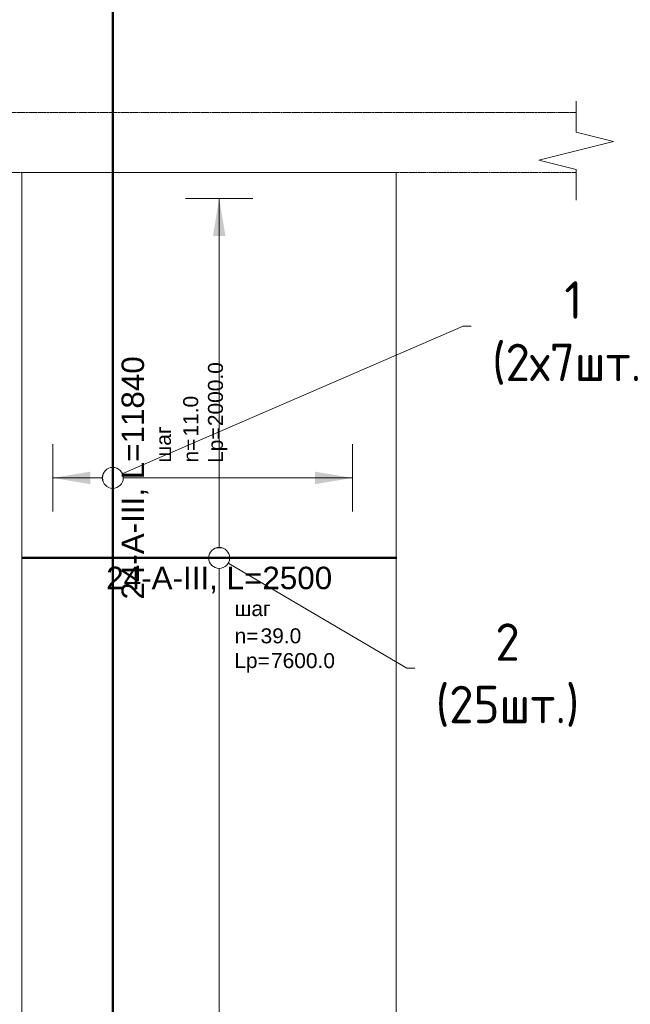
# Model space of a CAD drawing. Header units: millimetres. Extents: x 369815 to 1481759, y -423071 to -27917.
# Tile 158 of 256: x 504841 to 508918, y -134622 to -128046. Entities that reach past the tile are written whole.
import ezdxf
from ezdxf import colors
from ezdxf.entities.mleader import LeaderData, LeaderLine
from ezdxf.enums import TextEntityAlignment as Align
from ezdxf.math import Vec2, Vec3

# ---------------------------------------------------------------- set-up
doc = ezdxf.new("R2010")
doc.units = ezdxf.units.MM
doc.set_wipeout_variables(frame=1)
doc.linetypes.add('01 Штриховая _4 мм_', pattern=[6, 3.5, -2.5])
for name, color, linetype, lineweight in [('AF_Perekritie', 90, 'Continuous', 18), ('AF_Stena', 90, 'Continuous', 18), ('АрмСтер', 2, 'Continuous', 50), ('Выноски', 20, 'Continuous', 20), ('подоснова', 151, 'Continuous', 5), ('РАЗМЕРЫ', 1, 'Continuous', 9)]:
    doc.layers.add(name, color=color, linetype=linetype, lineweight=lineweight)
doc.layers.add('АрмСтер_атрибуты', color=2, linetype='Continuous', lineweight=0, plot=False)
doc.styles.add('GOST-2.304_Type-B', font='GOST_Common.ttf')
doc.styles.get("Standard").update_dxf_attribs({"font": 'arial.ttf'})
doc.styles.add('Аннотативный', font='arial.ttf')
doc.styles.add('ГОСТ', font='GOST_Common.ttf')
doc.dimstyles.new('мой 25', dxfattribs={"dimscale": 100, "dimtxt": 2.5, "dimasz": 2.5, "dimexe": 1.25, "dimexo": 0.625, "dimtad": 1, "dimdec": 0, "dimlfac": 0.5, "dimtxsty": 'GOST-2.304_Type-B', "dimblk": 'ARCHTICK', "dimcen": 2.5, "dimdle": 1.25, "dimaunit": 1, "dimadec": 1, "dimazin": 2, "dimtfac": 1, "dimtdec": 0, "dimtmove": 1, "dimatfit": 3, "dimfxl": 6, "dimfxlon": 1, "dimtfill": 1, "dimlwd": -1, "dimlwe": -1, "dimarcsym": 0})

# ---------------------------------------------------------------- blocks, each defined once
blk = doc.blocks.new('_None')
blk = doc.blocks.new('_ArchTick')
at = {"color": 0, "linetype": 'ByBlock', "const_width": 0.15}
blk.add_lwpolyline([(-0.5, -0.5), (0.5, 0.5)], dxfattribs=at)
blk = doc.blocks.new('*D308')
at = {"layer": 'DEFPOINTS', "color": 0, "transparency": 16777216}
for p in [(504347.1, -125346.3), (505462.4, -125346.3), (504815.8, -128666.3)]:
    blk.add_point(p, dxfattribs=at)
at = {"layer": 'РАЗМЕРЫ', "color": 0, "linetype": 'Continuous', "transparency": 16777216}
for p, q in [((504347.1, -128791.3), (504347.1, -125221.3)), ((504947.1, -125346.3), (504222.1, -125346.3)), ((504753.3, -128666.3), (504222.1, -128666.3))]:
    blk.add_line(p, q, dxfattribs=at)
at = {"layer": 'РАЗМЕРЫ', "color": 0, "transparency": 16777216, "xscale": 250, "yscale": 250, "zscale": 250}
for p, rotation in [((504347.1, -125346.3), 90), ((504347.1, -128666.3), 270)]:
    blk.add_blockref('_ArchTick', p, dxfattribs=dict(at, rotation=rotation))
at = {"layer": 'РАЗМЕРЫ', "color": 0, "transparency": 16777216, "insert": (504159.6, -127006.3), "char_height": 250, "attachment_point": 5, "rotation": 90, "style": 'GOST-2.304_Type-B', "bg_fill": 3, "box_fill_scale": 1.1, "bg_fill_color": 256, "bg_fill_true_color": 13158600, "bg_fill_transparency": 0}
blk.add_mtext('1660', dxfattribs=at)
blk = doc.blocks.new('*U337')
at = {"layer": 'РАЗМЕРЫ'}
blk.add_line((112.5, 1200), (-112.5, 1200), dxfattribs=at)
at = {"layer": 'РАЗМЕРЫ', "ltscale": 15}
blk.add_line((0, -2600), (0, 1200), dxfattribs=at)
at = {"layer": 'РАЗМЕРЫ'}
blk.add_solid([(0, 1200), (20.9, 1074.8), (-20.9, 1074.8)], dxfattribs=at)
at = {"layer": 'АрмСтер_атрибуты', "color": 215, "ltscale": 15, "style": 'Аннотативный'}
for s, p in [('шаг', (51.4, -194.2)), ('n=', (51.4, -285.1)), ('Lр=', (50.2, -367.8))]:
    blk.add_text(s, height=50, dxfattribs=at).set_placement(p)
at = {"layer": 'АрмСтер_атрибуты', "style": 'Аннотативный', "flags": 8}
blk.add_attdef('ПОЗ', (110, 29.6), '', height=75, dxfattribs=at)
at = {"layer": 'АрмСтер_атрибуты', "flags": 9}
for tag, p in [('МАССА', (-1033.5, -10.5)), ('ОБОЗНАЧЕНИЕ', (-1033.5, -124.4))]:
    blk.add_attdef(tag, p, '', height=75, dxfattribs=at)
at = {"layer": 'АрмСтер_атрибуты', "color": 215, "style": 'Аннотативный'}
for tag, p, flags in [('ШАГ', (190.9, -194.2), 10), ('КОЛ', (138, -285.1), 8), ('ШИРИНА', (172.9, -367.8), 8)]:
    blk.add_attdef(tag, p, '', height=50, dxfattribs=dict(at, flags=flags))
at = {"linetype": 'Continuous', "lineweight": 0}
blk.add_wipeout([(35, 0), (28.3, 20.6), (10.8, 33.3), (-10.8, 33.3), (-28.3, 20.6), (-35, 0), (-28.3, -20.6), (-10.8, -33.3), (10.8, -33.3), (28.3, -20.6)], dxfattribs=at)
at = {"color": 0, "linetype": 'ByBlock', "lineweight": -2, "ltscale": 100}
blk.add_line((-657.5, 0), (592.5, 0), dxfattribs=at)
at = {"layer": 'РАЗМЕРЫ'}
blk.add_circle((0, 0), 35, dxfattribs=at)
at = {"layer": 'АрмСтер_атрибуты', "style": 'Аннотативный', "flags": 8}
blk.add_attdef('НАИМЕНОВАНИЕ', text='', height=75, dxfattribs=at).set_placement((0, -29.3), align=Align.TOP_CENTER)
blk = doc.blocks.new('*U336')
at = {"layer": 'РАЗМЕРЫ'}
for p, q in [((112.5, 200), (-112.5, 200)), ((112.5, -800), (-112.5, -800))]:
    blk.add_line(p, q, dxfattribs=at)
at = {"layer": 'РАЗМЕРЫ', "ltscale": 15}
blk.add_line((0, -800), (0, 200), dxfattribs=at)
at = {"layer": 'РАЗМЕРЫ'}
for points in [[(0, 200), (20.9, 74.8), (-20.9, 74.8)], [(0, -800), (20.9, -674.8), (-20.9, -674.8)]]:
    blk.add_solid(points, dxfattribs=at)
at = {"layer": 'АрмСтер_атрибуты', "color": 215, "ltscale": 15, "style": 'Аннотативный'}
for s, p in [('шаг', (51.4, -194.2)), ('n=', (51.4, -285.1)), ('Lр=', (50.2, -367.8))]:
    blk.add_text(s, height=50, dxfattribs=at).set_placement(p)
at = {"layer": 'АрмСтер_атрибуты', "style": 'Аннотативный', "flags": 8}
blk.add_attdef('ПОЗ', (110, 29.6), '', height=75, dxfattribs=at)
at = {"layer": 'АрмСтер_атрибуты', "flags": 9}
for tag, p in [('МАССА', (-2096, -10.5)), ('ОБОЗНАЧЕНИЕ', (-2096, -124.4))]:
    blk.add_attdef(tag, p, '', height=75, dxfattribs=at)
at = {"layer": 'АрмСтер_атрибуты', "color": 215, "style": 'Аннотативный'}
for tag, p, flags in [('ШАГ', (190.9, -194.2), 10), ('КОЛ', (138, -285.1), 8), ('ШИРИНА', (172.9, -367.8), 8)]:
    blk.add_attdef(tag, p, '', height=50, dxfattribs=dict(at, flags=flags))
at = {"linetype": 'Continuous', "lineweight": 0}
blk.add_wipeout([(35, 0), (28.3, 20.6), (10.8, 33.3), (-10.8, 33.3), (-28.3, 20.6), (-35, 0), (-28.3, -20.6), (-10.8, -33.3), (10.8, -33.3), (28.3, -20.6)], dxfattribs=at)
at = {"color": 0, "linetype": 'ByBlock', "lineweight": -2, "ltscale": 100}
blk.add_line((-3040, 0), (2880, 0), dxfattribs=at)
at = {"layer": 'РАЗМЕРЫ'}
blk.add_circle((0, 0), 35, dxfattribs=at)
at = {"layer": 'АрмСтер_атрибуты', "style": 'Аннотативный', "flags": 8}
blk.add_attdef('НАИМЕНОВАНИЕ', text='', height=75, dxfattribs=at).set_placement((0, -29.3), align=Align.TOP_CENTER)

msp = doc.modelspace()

# ---------------------------------------------------------------- linework, layer by layer
at = {"layer": 'AF_Perekritie', "linetype": '01 Штриховая _4 мм_', "lineweight": 9}
for p, q in [((508474.7, -128666.3, 3100), (508556, -128666.3, 3100)), ((508474.7, -128666.3, 3100), (508556, -128666.3, 3100)), ((503283.8, -129066.3, 3100), (508474.6, -129066.3, 3100)), ((508556, -129066.3, 3100), (508474.7, -129066.3, 3100)), ((508556, -129066.3, 3100), (508474.7, -129066.3, 3100))]:
    msp.add_line(p, q, dxfattribs=at)
at = {"layer": 'AF_Stena', "lineweight": 20}
for p, q in [((507354.5, -129066.3, 3100), (504854.5, -129066.3, 3100)), ((504854.5, -129066.3, 3100), (504854.5, -137186.3, 3100)), ((507354.5, -137186.3, 3100), (507354.5, -129066.3, 3100))]:
    msp.add_line(p, q, dxfattribs=at)
at = {"layer": 'AF_Stena', "lineweight": 20, "elevation": 3100}
for points in [[(508556, -128741.3), (508556, -128591.3)], [(508556, -128741.3), (508556, -128591.3)], [(508556, -128741.3), (508556, -128796.3)], [(508556, -128741.3), (508556, -128796.3)], [(508556, -128796.3), (508806, -128858.8)], [(508556, -128796.3), (508806, -128858.8)], [(508806, -128858.8), (508306, -128983.8)], [(508806, -128858.8), (508306, -128983.8)], [(508306, -128983.8), (508556, -129046.3)], [(508306, -128983.8), (508556, -129046.3)], [(508556, -129046.3), (508556, -129101.3)], [(508556, -129046.3), (508556, -129101.3)], [(508556, -129101.3), (508556, -129251.3)], [(508556, -129101.3), (508556, -129251.3)]]:
    msp.add_lwpolyline(points, dxfattribs=at)
at = {"layer": 'АрмСтер', "ltscale": 15}
msp.add_line((505462.4, -137186.3, 3100), (505462.4, -125346.3, 3100), dxfattribs=at)

# ---------------------------------------------------------------- leaders
at = {"layer": 'подоснова'}
ml = msp.add_multileader_mtext('Standard', dxfattribs=at)
ml.set_content('1 (2х7шт.)', color=256, style='GOST-2.304_Type-B')
ml.set_leader_properties(color=256, linetype='ByLayer', lineweight=15)
ml.set_arrow_properties(name='NONE')
ml.build(insert=Vec2(0, 0))
ml.multileader.update_dxf_attribs({"text_left_attachment_type": 6, "text_right_attachment_type": 6, "dogleg_length": 10, "arrow_head_size": 18})
ctx = ml.context
ctx.base_point, ctx.char_height, ctx.arrow_head_size, ctx.landing_gap_size, ctx.plane_origin = Vec3(507812.1, -130093.2, 3100), 250, 18, 20, Vec3(505058.5, -128790.6, 3100)
ctx.left_attachment, ctx.right_attachment, ctx.text_align_type = 6, 6, 1
notes = []
notes.append((ctx, [(0, (1, 1, 0), (507802.1, -130093.2, 3100), (1, 0), 10, [(0, [(505462.4, -131106.3, 3100)], 0, [])])]))
ctx.mtext.insert, ctx.mtext.width, ctx.mtext.alignment, ctx.mtext.flow_direction = Vec3(508537.4, -129793.2, 3100), 22.898, 2, 5
ml = msp.add_multileader_mtext('Standard', dxfattribs=at)
ml.set_content('2 (25шт.)', color=256, style='GOST-2.304_Type-B')
ml.set_leader_properties(color=256, linetype='ByLayer', lineweight=15)
ml.set_arrow_properties(name='NONE')
ml.build(insert=Vec2(0, 0))
ml.multileader.update_dxf_attribs({"text_left_attachment_type": 6, "text_right_attachment_type": 6, "dogleg_length": 10, "arrow_head_size": 18})
ctx = ml.context
ctx.base_point, ctx.char_height, ctx.arrow_head_size, ctx.landing_gap_size, ctx.plane_origin = Vec3(507435.2, -132377.7, 3100), 250, 18, 20, Vec3(505332.4, -131831.6, 3100)
ctx.left_attachment, ctx.right_attachment, ctx.text_align_type = 6, 6, 1
notes.append((ctx, [(0, (1, 1, 0), (507425.2, -132377.7, 3100), (1, 0), 10, [(0, [(506173, -131640.7, 3100)], 0, [])])]))
ctx.mtext.insert, ctx.mtext.width, ctx.mtext.alignment, ctx.mtext.flow_direction = Vec3(508098, -132077.7, 3100), 22.898, 2, 5
for ctx, leaders in notes:
    for number, flags, end, landing, length, lines in leaders:
        leader = LeaderData()
        leader.index, (leader.has_last_leader_line, leader.has_dogleg_vector, leader.attachment_direction) = number, flags
        leader.last_leader_point, leader.dogleg_vector, leader.dogleg_length = Vec3(end), Vec3(landing), length
        for number, points, colour, breaks in lines:
            line = LeaderLine()
            line.index, line.vertices, line.color, line.breaks = number, Vec3.list(points), colors.encode_raw_color(colour), breaks
            leader.lines.append(line)
        ctx.leaders.append(leader)

# ---------------------------------------------------------------- next in the draw order: block references
at = {"layer": 'АрмСтер', "ltscale": 15}
ref = msp.add_blockref('*U337', (506173, -131640.7, 3100), dxfattribs=dict(at, xscale=2, yscale=2, zscale=2))
ref.add_attrib('НАИМЕНОВАНИЕ', '24-A-III, L=2500', dxfattribs={"layer": 'АрмСтер_атрибуты', "height": 150, "style": 'Аннотативный', "flags": 8}).set_placement((506173, -131699.4, 3100), align=Align.TOP_CENTER)
ref.add_attrib('КОЛ', '39.0', (506449.1, -132210.9, 3100), dxfattribs={"layer": 'АрмСтер_атрибуты', "color": 215, "height": 100, "style": 'Аннотативный', "flags": 8})
ref.add_attrib('ШИРИНА', '7600.0', (506518.7, -132376.3, 3100), dxfattribs={"layer": 'АрмСтер_атрибуты', "color": 215, "height": 100, "style": 'Аннотативный', "flags": 8})

# ---------------------------------------------------------------- next in the draw order: dimensions: what is measured, and where the dimension line sits
at = {"layer": 'РАЗМЕРЫ', "color": 146, "true_color": 0x006272}
dim = msp.add_linear_dim(base=(504347.1, -125346.3, 3100), p1=(504815.8, -128666.3, 3100), p2=(505462.4, -125346.3, 3100), angle=90, dimstyle='мой 25', dxfattribs=at)
dim.commit()
dim.dimension.update_dxf_attribs({"geometry": '*D308', "text_midpoint": (504159.6, -127006.3, 3100)})

# ---------------------------------------------------------------- next in the draw order: linework, layer by layer
at = {"layer": 'AF_Perekritie', "linetype": '01 Штриховая _4 мм_', "lineweight": 9}
msp.add_line((508474.6, -128666.3, 3100), (503283.8, -128666.3, 3100), dxfattribs=at)

# ---------------------------------------------------------------- next in the draw order: block references
at = {"layer": 'АрмСтер', "ltscale": 15}
ref = msp.add_blockref('*U336', (505462.4, -131106.3, 3100), dxfattribs=dict(at, xscale=2, yscale=2, zscale=2, rotation=90))
ref.add_attrib('НАИМЕНОВАНИЕ', '24-A-III, L=11840', dxfattribs={"layer": 'АрмСтер_атрибуты', "height": 150, "rotation": 90, "style": 'Аннотативный', "flags": 8}).set_placement((505521.1, -131106.3, 3100), align=Align.TOP_CENTER)
ref.add_attrib('КОЛ', '11.0', (506032.6, -130830.2, 3100), dxfattribs={"layer": 'АрмСтер_атрибуты', "color": 215, "height": 100, "rotation": 90, "style": 'Аннотативный', "flags": 8})
ref.add_attrib('ШИРИНА', '2000.0', (506198, -130760.5, 3100), dxfattribs={"layer": 'АрмСтер_атрибуты', "color": 215, "height": 100, "rotation": 90, "style": 'Аннотативный', "flags": 8})

# ---------------------------------------------------------------- next in the draw order: linework, layer by layer
at = {"layer": 'AF_Perekritie', "linetype": '01 Штриховая _4 мм_', "lineweight": 9}
for p, q in [((508474.6, -128666.3, 3100), (503283.8, -128666.3, 3100)), ((503283.8, -129066.3, 3100), (508474.6, -129066.3, 3100))]:
    msp.add_line(p, q, dxfattribs=at)
at = {"layer": 'AF_Stena', "lineweight": 0}
msp.add_line((507354.5, -129066.3, 3100), (504854.5, -129066.3, 3100), dxfattribs=at)

# ---------------------------------------------------------------- next in the draw order: texts
at = {"layer": 'Выноски'}
note = msp.add_mtext_static_columns([''] * 2, width=18679.731, gutter_width=20.2, height=0, dxfattribs=dict(at, insert=(393294.8, -99507.3), char_height=250, attachment_point=1, style='ГОСТ'))
for column, words in zip([note] + note.columns.linked_columns, ['\\pi1500;{\\H2x;Общие указания:}\\P1.^IРабочая документация разработана в соответствии с заданием на проектирование, требованиями {\\H3x; }действующих технических регламентов, стандартов, сводов правил и других документов, содержащих установленные {\\H1.16667x; }требования.{\\H1.77778x; }\\P2.^IРабочая документация выполнена в соответствии со следующими нормативными и техническими {\\H1.57407x; }документами:{\\H1.64198x; }\\P-^IСП 20.13330.2016 "Нагрузки и воздействия";{\\H1.61934x; }\\P-^IСП 63.13330.2018 "Бетонные и железобетонные конструкции. Основные положения";{\\H1.62689x; }\\P-^IСП 70.13330.2012 "Несущие и ограждающие конструкции".{\\H1.62437x; }\\P4.^IЗа относительную отметку 0,000 принята отметка чистого пола первого этажа, соответствующая {\\H1.62521x; }абсолютной отметке 648,00 в Балтийской системе высот.{\\H1.62493x; }\\P{\\fISOCPEUR|b0|i0|c204|p34;5.^IПеречень видов работ, для которых необходимо составлять акты освидетельствования скрытых \\H1.62502x; \\H0.61538x;работ:\\H1.62499x; \\H0.61539x;\\P-^Iсоответствие арматуры (длина, диаметры, распределение по площади элементов, количество и т.д.), \\H1.725x; \\H0.57971x;закладных деталей рабочим чертежам;\\H1.67917x; \\H0.59553x;\\P-^Iустройство и армирование монолитных стен;\\H1.60694x; \\H0.6223x;\\P-^Iосвидетельствование опалубки перед бетонированием;\\H1.63102x; \\H0.61311x;\\P-^Iотбор контрольных проб бетона;\\H1.62299x; \\H0.61615x;\\P-^Iсоответствие законченных железобетонных конструкций проекту с отображением качества работ;\\H1.62567x; \\H0.61513x;\\P-^Iустройство монолитных конструкций, выполняемых в зимнее время;\\H1.62478x; \\H0.61547x;\\P\\fISOCPEUR|b0|i0|c0|p34;6.^I\\fISOCPEUR|b0|i0|c204|p34;Запрещается выполнение последующих работ при отсутствии актов освидетельствования \\H1.62507x; \\H0.61536x;предшествующих скрытых работ во всех случаях.\\H1.62498x; \\H0.61539x;\\P\\fISOCPEUR|b0|i0|c0|p34;7.^I\\fISOCPEUR|b0|i0|c204|p34;Арматура класса А240 и А500С по ГОСТ 34028-2016, материал монолитных конструкций - бетон \\H1.62501x; \\H0.61538x;тяжелый класса В25 по ГОСТ 26633-2015.\\H1.625x; \\H0.61539x;\\P\\fISOCPEUR|b0|i0|c0|p34;8.^I\\fISOCPEUR|b0|i0|c204|p34;Работы по бетонированию монолитных конструкций вести в соответствии со СП 70.13330.2012 \\H1.625x; \\H0.61538x;"Несущие и ограждающие конструкции".\\H1.625x; \\H0.61538x;\\P\\fISOCPEUR|b0|i0|c0|p34;9.^I\\fISOCPEUR|b0|i0|c204|p34;Все строительно-монтажные работы необходимо выполнять в соответствии со СНиП 12-03-2001 \\H1.625x; \\H0.61538x;"Безопасность труда в строительстве. Часть 1. Общие требования.", Безопасность труда в строительстве. Часть \\H1.625x; \\H0.61538x;2. Строительное производство". Строительство здания должно производиться в соответствии с проектом \\H1.625x; \\H0.61538x;производства работ (ППР).\\H1.725x; \\H0.57971x;\\P\\fISOCPEUR|b0|i0|c0|p34;10.^I\\fISOCPEUR|b0|i0|c204|p34;При отсутствии ППР производство строительно-монтажных работ запрещается.\\H1.67917x; \\H0.59553x;\\P\\fISOCPEUR|b0|i0|c0|p34;11.^I\\fISOCPEUR|b0|i0|c204|p34;Бетон следует укладывать в бетонные конструкции горизонтальными слоями одинаковой толщины без \\H1.60694x; \\H0.6223x;разрывов, с последовательным направлением укладки в одну сторону во всех слоях.\\H1.63102x; \\H0.61311x;\\P\\fISOCPEUR|b0|i0|c0|p34;12.^I\\fISOCPEUR|b0|i0|c204|p34;В начальный период твердения бетон необходимо защищать от попадания атмосферных осадков или \\H1.62299x; \\H0.61615x;потерь влаги.\\H1.62567x; \\H0.61513x;\\P\\fISOCPEUR|b0|i0|c0|p34;13.^I\\fISOCPEUR|b0|i0|c204|p34;Уход за свежеуложенным бетоном начинать сразу после укладки бетонной смеси и осуществлять до \\H1.62478x; \\H0.61547x;достижения прочности бетона не менее 70% от проектной.\\H1.62507x; \\H0.61536x;\\P\\fISOCPEUR|b0|i0|c0|p34;14.^I\\fISOCPEUR|b0|i0|c204|p34;Проект рассчитан на производство работ в период положительных температур. В случае выполнения \\H1.62498x; \\H0.61539x;работ при отрицательных температурах необходимо выполнять требования СНиП часть 3 по производству работ \\H1.62501x; \\H0.61538x;и ППР.\\H1.625x; \\H0.61539x;\\P\\fISOCPEUR|b0|i0|c0|p34;15.^I\\fISOCPEUR|b0|i0|c204|p34;При минимальной температуре воздуха до минус 15°С допускается:\\H1.625x; \\H0.61538x;\\P-^Iвыдерживание бетона в конструкции методом термоса, при предварительном разогреве бетонной \\H1.625x; \\H0.61538x;смеси, \\H1.625x; \\H0.61538x;\\P-^Iфорсированный электроразогрев бетона в конструкции с повторным уплотнением.\\H1.625x; \\H0.61538x;\\PПри минимальной температуре воздуха до минус 25°С допускается:\\H1.625x; \\H0.61538x;\\P-^Iобогрев бетона в греющей опалубке с помощью низкотемпературных электронагревателей,\\H1.625x; \\H0.61538x;\\P-^Iэлектродный сквозной прогреб бетона,\\H1.625x; \\H0.61538x;\\P-^Iэлектрообогрев с помощью греющего провода.\\H1.625x; \\H0.61538x;\\P}16.^IЗаполнителем для бетона служит щебень твердых пород, наибольшая фракция щебня не должна превышать {\\H1.625x; }40мм.{\\H1.625x; }\\P17.^IВ процессе бетонирования обеспечить соблюдение защитных слоев и мест положения рабочей арматуры {\\H1.625x; }согласно проекту. Величина защитного слоя продольной рабочей арматуры у боковых граней стен монолитных {\\H1.625x; }участков должны быть не менее 20мм и не менее диаметра продольной рабочей арматуры конструкции, величина {\\H1.625x; }защитного слоя поперечной арматуры - не менее 10мм. {\\H1.625x; }\\P\\pi0;             18.Крестовые соединения стержней продольной и поперечной арматуры, соединение стержней продольной {\\H1.625x; }арматуры по длине выполнить вязкой отожженой проволокой диаметром 2,0-3,0мм.{\\H1.625x; }\\P\\pi1500;{\\H1.625x; }', '']):
    column.text = words
at = {"layer": 'Выноски', "color": 240, "true_color": 0xed1f24, "insert": (412493.7, -132583.8), "char_height": 250, "width": 18219.66, "attachment_point": 1, "style": 'ГОСТ'}
msp.add_mtext('\\pi-500,l500;В выделенной области представлена замененная ( актуальная) версия. Содержание изменения см. в листе разрешения на внесение изменений{\\H1.025x; }', dxfattribs=at)

doc.saveas('drawing.dxf')
